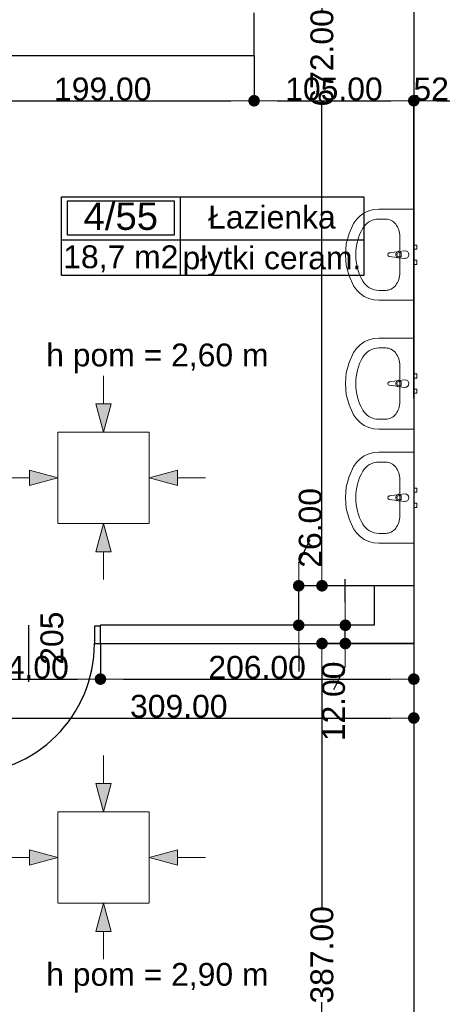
# Model space of a CAD drawing. Header units: millimetres. Extents: x -166872 to -65719, y 14266 to 44345.
# Tile 57 of 65: x -89029 to -86251, y 17895 to 24374. Entities that reach past the tile are written whole.
import ezdxf
from ezdxf.enums import TextEntityAlignment as Align

# ---------------------------------------------------------------- set-up
doc = ezdxf.new("R2010")
doc.units = ezdxf.units.MM
doc.header["$MEASUREMENT"] = 0
for name, color, linetype in [('Drzwi', 7, 'Continuous'), ('Linia', 7, 'Continuous'), ('Obiekt', 7, 'Continuous'), ('Strefa', 7, 'Continuous'), ('Słup', 7, 'Continuous'), ('Tekst', 7, 'Continuous'), ('Wymiary', 63, 'Continuous'), ('Ściana', 7, 'Continuous')]:
    doc.layers.add(name, color=color, linetype=linetype)
doc.styles.add('Arial', font='txt')
doc.styles.add('Times new roman', font='txt')
doc.dimstyles.new('GENERATED_STYLE__1', dxfattribs={"dimtxt": 150, "dimasz": 152, "dimexe": 0.18, "dimexo": 0, "dimgap": 0.09, "dimtad": 1, "dimtih": 1, "dimtoh": 1, "dimlfac": 0.1, "dimzin": 0, "dimdsep": 46, "dimtxsty": 'Arial', "dimblk": 'ARROWHEAD_11', "dimblk1": 'ARROWHEAD_11', "dimblk2": 'ARROWHEAD_11', "dimcen": 0.09, "dimclrd": 114, "dimclre": 114, "dimclrt": 114, "dimazin": 0, "dimtfac": 1, "dimtdec": 4, "dimtmove": 0, "dimatfit": 3, "dimfxl": 1, "dimtolj": 1, "dimtzin": 0, "dimarcsym": 0})
doc.dimstyles.new('GENERATED_STYLE__2', dxfattribs={"dimtxt": 150, "dimasz": 152, "dimexe": 0.18, "dimexo": 0, "dimgap": 0.09, "dimtad": 1, "dimlfac": 0.1, "dimzin": 0, "dimdsep": 46, "dimtxsty": 'Arial', "dimblk": 'ARROWHEAD_11', "dimblk1": 'ARROWHEAD_11', "dimblk2": 'ARROWHEAD_11', "dimcen": 0.09, "dimclrd": 114, "dimclre": 114, "dimclrt": 114, "dimazin": 0, "dimtfac": 1, "dimtdec": 4, "dimtmove": 0, "dimatfit": 3, "dimfxl": 1, "dimtolj": 1, "dimtzin": 0, "dimarcsym": 0})

# ---------------------------------------------------------------- blocks, each defined once
blk = doc.blocks.new('Łazienka_4_55_55', base_point=(-87974.6, 22926.3))
at = {"layer": 'Strefa'}
for p, q in [((-88753.7, 23209.1), (-86766.5, 23209.1)), ((-88753.7, 22690.6), (-88753.7, 23209.1)), ((-87974.6, 23209.1), (-87974.6, 22690.6)), ((-86766.5, 23209.1), (-86766.5, 22690.6)), ((-88714.7, 23183.2), (-88013.6, 23183.2)), ((-88714.7, 22956.9), (-88714.7, 23183.2)), ((-88013.6, 23183.2), (-88013.6, 22956.9)), ((-88013.6, 22956.9), (-88714.7, 22956.9)), ((-88753.7, 22926.3), (-86766.5, 22926.3)), ((-86766.5, 22690.6), (-88753.7, 22690.6))]:
    blk.add_line(p, q, dxfattribs=at)
at = {"layer": 'Strefa', "style": 'Arial'}
for tag, height, p in [('ROOM_NUMBER', 180, (-88364.2, 23081.2)), ('ROOM_NAME', 150, (-87370.6, 23075.1)), ('ROOM_CALC_AREA', 150, (-88364.2, 22814.2)), ('floor_f', 150, (-87370.6, 22807.2))]:
    blk.add_attdef(tag, text='', height=height, dxfattribs=at).set_placement(p, align=Align.MIDDLE_CENTER)
blk = doc.blocks.new('ARROWHEAD_11')
at = {"color": 0, "linetype": 'Continuous', "lineweight": 0}
blk.add_line((0, 0), (-1, 0), dxfattribs=at)
at = {"color": 0, "linetype": 'Continuous', "lineweight": 0, "const_width": 0.25, "flags": 128}
blk.add_lwpolyline([(-0.125, 0, 1), (0.125, 0, 1)], format="xyb", close=True, dxfattribs=at)
blk = doc.blocks.new('*D5604')
at = {"layer": 'Defpoints', "color": 0}
for p in [(-86438, 21884.3), (-86438, 16957.2), (-87658, 16399.3)]:
    blk.add_point(p, dxfattribs=at)
at = {"layer": 'Wymiary', "color": 114, "lineweight": -2}
for p, q in [((-86438, 21884.3), (-86438, 16957)), ((-87658, 16399.3), (-87658, 16957.4)), ((-87506, 16957.2), (-86590, 16957.2))]:
    blk.add_line(p, q, dxfattribs=at)
at = {"layer": 'Wymiary', "color": 114, "lineweight": -2, "xscale": 152, "yscale": 152, "zscale": 152, "rotation": 180}
blk.add_blockref('ARROWHEAD_11', (-87658, 16957.2), dxfattribs=at)
at = {"layer": 'Wymiary', "color": 114, "lineweight": -2, "xscale": 152, "yscale": 152, "zscale": 152}
blk.add_blockref('ARROWHEAD_11', (-86438, 16957.2), dxfattribs=at)
at = {"layer": 'Wymiary', "color": 114, "lineweight": 13, "insert": (-87048, 17033.9), "char_height": 150, "attachment_point": 5, "style": 'Arial'}
blk.add_mtext('\\A1;122.00', dxfattribs=at)
blk = doc.blocks.new('*D5605')
at = {"layer": 'Defpoints', "color": 0}
for p in [(-86438, 21884.3), (-85918, 21884.3), (-85918, 16957.2)]:
    blk.add_point(p, dxfattribs=at)
at = {"layer": 'Wymiary', "color": 114, "lineweight": -2}
for p, q in [((-86438, 21884.3), (-86438, 16957)), ((-85918, 21884.3), (-85918, 16957)), ((-86286, 16957.2), (-86070, 16957.2))]:
    blk.add_line(p, q, dxfattribs=at)
at = {"layer": 'Wymiary', "color": 114, "lineweight": -2, "xscale": 152, "yscale": 152, "zscale": 152, "rotation": 180}
blk.add_blockref('ARROWHEAD_11', (-86438, 16957.2), dxfattribs=at)
at = {"layer": 'Wymiary', "color": 114, "lineweight": -2, "xscale": 152, "yscale": 152, "zscale": 152}
blk.add_blockref('ARROWHEAD_11', (-85918, 16957.2), dxfattribs=at)
at = {"layer": 'Wymiary', "color": 114, "lineweight": 13, "insert": (-86178, 17033.9), "char_height": 150, "attachment_point": 5, "style": 'Arial'}
blk.add_mtext('\\A1;52.00', dxfattribs=at)
blk = doc.blocks.new('*D5915')
at = {"layer": 'Defpoints', "color": 0}
for p in [(-87041.5, 20269.3), (-86438, 20269.3), (-86438, 16399.3)]:
    blk.add_point(p, dxfattribs=at)
at = {"layer": 'Wymiary', "color": 114, "lineweight": -2}
for p, q in [((-86438, 20269.3), (-87041.7, 20269.3)), ((-87041.5, 20117.3), (-87041.5, 18531.6)), ((-87041.5, 16551.3), (-87041.5, 17909.4)), ((-86438, 16399.3), (-87041.7, 16399.3))]:
    blk.add_line(p, q, dxfattribs=at)
at = {"layer": 'Wymiary', "color": 114, "lineweight": -2, "xscale": 152, "yscale": 152, "zscale": 152}
for p, rotation in [((-87041.5, 20269.3), 90), ((-87041.5, 16399.3), 270)]:
    blk.add_blockref('ARROWHEAD_11', p, dxfattribs=dict(at, rotation=rotation))
at = {"layer": 'Wymiary', "color": 114, "lineweight": 13, "insert": (-87041.5, 18220.5), "char_height": 150, "attachment_point": 5, "rotation": 90, "style": 'Arial'}
blk.add_mtext('\\A1;387.00', dxfattribs=at)
blk = doc.blocks.new('*D5916')
at = {"layer": 'Defpoints', "color": 0}
for p in [(-86888.1, 20389.3), (-86698, 20389.3), (-86438, 20269.3)]:
    blk.add_point(p, dxfattribs=at)
at = {"layer": 'Wymiary', "color": 114, "lineweight": -2}
for p, q in [((-86888.1, 20541.3), (-86888.1, 20693.3)), ((-86698, 20389.3), (-86888.3, 20389.3)), ((-86888.1, 20269.3), (-86888.1, 20389.3)), ((-86438, 20269.3), (-86888.3, 20269.3)), ((-86888.1, 20117.3), (-86964.8, 19965.3))]:
    blk.add_line(p, q, dxfattribs=at)
at = {"layer": 'Wymiary', "color": 114, "lineweight": -2, "xscale": 152, "yscale": 152, "zscale": 152}
for p, rotation in [((-86888.1, 20389.3), 270), ((-86888.1, 20269.3), 90)]:
    blk.add_blockref('ARROWHEAD_11', p, dxfattribs=dict(at, rotation=rotation))
at = {"layer": 'Wymiary', "color": 114, "lineweight": 13, "insert": (-86964.8, 19888.6), "char_height": 150, "attachment_point": 5, "rotation": 90, "style": 'Arial'}
blk.add_mtext('\\A1;12.00', dxfattribs=at)
blk = doc.blocks.new('*D5917')
at = {"layer": 'Defpoints', "color": 0}
for p in [(-87194.8, 20649.3), (-86698, 20649.3), (-86698, 20389.3)]:
    blk.add_point(p, dxfattribs=at)
at = {"layer": 'Wymiary', "color": 114, "lineweight": -2}
for p, q in [((-87194.8, 20801.3), (-87118.2, 20953.3)), ((-86698, 20649.3), (-87195, 20649.3)), ((-87194.8, 20389.3), (-87194.8, 20649.3)), ((-86698, 20389.3), (-87195, 20389.3)), ((-87194.8, 20237.3), (-87194.8, 20085.3))]:
    blk.add_line(p, q, dxfattribs=at)
at = {"layer": 'Wymiary', "color": 114, "lineweight": -2, "xscale": 152, "yscale": 152, "zscale": 152}
for p, rotation in [((-87194.8, 20649.3), 270), ((-87194.8, 20389.3), 90)]:
    blk.add_blockref('ARROWHEAD_11', p, dxfattribs=dict(at, rotation=rotation))
at = {"layer": 'Wymiary', "color": 114, "lineweight": 13, "insert": (-87118.2, 21030), "char_height": 150, "attachment_point": 5, "rotation": 90, "style": 'Arial'}
blk.add_mtext('\\A1;26.00', dxfattribs=at)
blk = doc.blocks.new('*D5918')
at = {"layer": 'Defpoints', "color": 0}
for p in [(-87041.5, 27369.3), (-86438, 27369.3), (-86698, 20649.3)]:
    blk.add_point(p, dxfattribs=at)
at = {"layer": 'Wymiary', "color": 114, "lineweight": -2}
for p, q in [((-86438, 27369.3), (-87041.7, 27369.3)), ((-87041.5, 27217.3), (-87041.5, 24434.8)), ((-87041.5, 20801.3), (-87041.5, 23811.5)), ((-86698, 20649.3), (-87041.7, 20649.3))]:
    blk.add_line(p, q, dxfattribs=at)
at = {"layer": 'Wymiary', "color": 114, "lineweight": -2, "xscale": 152, "yscale": 152, "zscale": 152}
for p, rotation in [((-87041.5, 27369.3), 90), ((-87041.5, 20649.3), 270)]:
    blk.add_blockref('ARROWHEAD_11', p, dxfattribs=dict(at, rotation=rotation))
at = {"layer": 'Wymiary', "color": 114, "lineweight": 13, "insert": (-87041.5, 24123.1), "char_height": 150, "attachment_point": 5, "rotation": 90, "style": 'Arial'}
blk.add_mtext('\\A1;672.00', dxfattribs=at)
blk = doc.blocks.new('*D5942')
at = {"layer": 'Defpoints', "color": 0}
for p in [(-87488, 24139.3), (-87488, 23840.9), (-89478, 22204.3)]:
    blk.add_point(p, dxfattribs=at)
at = {"layer": 'Wymiary', "color": 114, "lineweight": -2}
for p, q in [((-87488, 24139.3), (-87488, 23840.7)), ((-89478, 22204.3), (-89478, 23841.1)), ((-89326, 23840.9), (-87640, 23840.9))]:
    blk.add_line(p, q, dxfattribs=at)
at = {"layer": 'Wymiary', "color": 114, "lineweight": -2, "xscale": 152, "yscale": 152, "zscale": 152, "rotation": 180}
blk.add_blockref('ARROWHEAD_11', (-89478, 23840.9), dxfattribs=at)
at = {"layer": 'Wymiary', "color": 114, "lineweight": -2, "xscale": 152, "yscale": 152, "zscale": 152}
blk.add_blockref('ARROWHEAD_11', (-87488, 23840.9), dxfattribs=at)
at = {"layer": 'Wymiary', "color": 114, "lineweight": 13, "insert": (-88483, 23917.6), "char_height": 150, "attachment_point": 5, "style": 'Arial'}
blk.add_mtext('\\A1;199.00', dxfattribs=at)
blk = doc.blocks.new('*D5943')
at = {"layer": 'Defpoints', "color": 0}
for p in [(-87488, 24139.3), (-86438, 23840.9), (-86438, 21884.3)]:
    blk.add_point(p, dxfattribs=at)
at = {"layer": 'Wymiary', "color": 114, "lineweight": -2}
for p, q in [((-87488, 24139.3), (-87488, 23840.7)), ((-87336, 23840.9), (-86590, 23840.9)), ((-86438, 21884.3), (-86438, 23841.1))]:
    blk.add_line(p, q, dxfattribs=at)
at = {"layer": 'Wymiary', "color": 114, "lineweight": -2, "xscale": 152, "yscale": 152, "zscale": 152, "rotation": 180}
blk.add_blockref('ARROWHEAD_11', (-87488, 23840.9), dxfattribs=at)
at = {"layer": 'Wymiary', "color": 114, "lineweight": -2, "xscale": 152, "yscale": 152, "zscale": 152}
blk.add_blockref('ARROWHEAD_11', (-86438, 23840.9), dxfattribs=at)
at = {"layer": 'Wymiary', "color": 114, "lineweight": 13, "insert": (-86963, 23917.6), "char_height": 150, "attachment_point": 5, "style": 'Arial'}
blk.add_mtext('\\A1;105.00', dxfattribs=at)
blk = doc.blocks.new('*D5944')
at = {"layer": 'Defpoints', "color": 0}
for p in [(-85918, 23840.9), (-86438, 21884.3), (-85918, 21884.3)]:
    blk.add_point(p, dxfattribs=at)
at = {"layer": 'Wymiary', "color": 114, "lineweight": -2}
for p, q in [((-86438, 21884.3), (-86438, 23841.1)), ((-86286, 23840.9), (-86070, 23840.9)), ((-85918, 21884.3), (-85918, 23841.1))]:
    blk.add_line(p, q, dxfattribs=at)
at = {"layer": 'Wymiary', "color": 114, "lineweight": -2, "xscale": 152, "yscale": 152, "zscale": 152, "rotation": 180}
blk.add_blockref('ARROWHEAD_11', (-86438, 23840.9), dxfattribs=at)
at = {"layer": 'Wymiary', "color": 114, "lineweight": -2, "xscale": 152, "yscale": 152, "zscale": 152}
blk.add_blockref('ARROWHEAD_11', (-85918, 23840.9), dxfattribs=at)
at = {"layer": 'Wymiary', "color": 114, "lineweight": 13, "insert": (-86178, 23917.6), "char_height": 150, "attachment_point": 5, "style": 'Arial'}
blk.add_mtext('\\A1;52.00', dxfattribs=at)
blk = doc.blocks.new('*D5958')
at = {"layer": 'Defpoints', "color": 0}
for p in [(-89438, 20269.3), (-88498, 20269.3), (-88498, 20035.1)]:
    blk.add_point(p, dxfattribs=at)
at = {"layer": 'Wymiary', "color": 114, "lineweight": -2}
for p, q in [((-89438, 20269.3), (-89438, 20035)), ((-88498, 20269.3), (-88498, 20035)), ((-89286, 20035.1), (-88650, 20035.1))]:
    blk.add_line(p, q, dxfattribs=at)
at = {"layer": 'Wymiary', "color": 114, "lineweight": -2, "xscale": 152, "yscale": 152, "zscale": 152, "rotation": 180}
blk.add_blockref('ARROWHEAD_11', (-89438, 20035.1), dxfattribs=at)
at = {"layer": 'Wymiary', "color": 114, "lineweight": -2, "xscale": 152, "yscale": 152, "zscale": 152}
blk.add_blockref('ARROWHEAD_11', (-88498, 20035.1), dxfattribs=at)
at = {"layer": 'Wymiary', "color": 114, "lineweight": 13, "insert": (-88968, 20111.8), "char_height": 150, "attachment_point": 5, "style": 'Arial'}
blk.add_mtext('\\A1;94.00', dxfattribs=at)
blk = doc.blocks.new('*D5959')
at = {"layer": 'Defpoints', "color": 0}
for p in [(-88498, 20269.3), (-86438, 20269.3), (-86438, 20035.1)]:
    blk.add_point(p, dxfattribs=at)
at = {"layer": 'Wymiary', "color": 114, "lineweight": -2}
for p, q in [((-88498, 20269.3), (-88498, 20035)), ((-86438, 20269.3), (-86438, 20035)), ((-88346, 20035.1), (-86590, 20035.1))]:
    blk.add_line(p, q, dxfattribs=at)
at = {"layer": 'Wymiary', "color": 114, "lineweight": -2, "xscale": 152, "yscale": 152, "zscale": 152, "rotation": 180}
blk.add_blockref('ARROWHEAD_11', (-88498, 20035.1), dxfattribs=at)
at = {"layer": 'Wymiary', "color": 114, "lineweight": -2, "xscale": 152, "yscale": 152, "zscale": 152}
blk.add_blockref('ARROWHEAD_11', (-86438, 20035.1), dxfattribs=at)
at = {"layer": 'Wymiary', "color": 114, "lineweight": 13, "insert": (-87468, 20111.8), "char_height": 150, "attachment_point": 5, "style": 'Arial'}
blk.add_mtext('\\A1;206.00', dxfattribs=at)
blk = doc.blocks.new('*D5962')
at = {"layer": 'Defpoints', "color": 0}
for p in [(-89528, 20269.3), (-86438, 20269.3), (-86438, 19778.9)]:
    blk.add_point(p, dxfattribs=at)
at = {"layer": 'Wymiary', "color": 114, "lineweight": -2}
for p, q in [((-89528, 20269.3), (-89528, 19778.7)), ((-86438, 20269.3), (-86438, 19778.7)), ((-89376, 19778.9), (-86590, 19778.9))]:
    blk.add_line(p, q, dxfattribs=at)
at = {"layer": 'Wymiary', "color": 114, "lineweight": -2, "xscale": 152, "yscale": 152, "zscale": 152, "rotation": 180}
blk.add_blockref('ARROWHEAD_11', (-89528, 19778.9), dxfattribs=at)
at = {"layer": 'Wymiary', "color": 114, "lineweight": -2, "xscale": 152, "yscale": 152, "zscale": 152}
blk.add_blockref('ARROWHEAD_11', (-86438, 19778.9), dxfattribs=at)
at = {"layer": 'Wymiary', "color": 114, "lineweight": 13, "insert": (-87983, 19855.6), "char_height": 150, "attachment_point": 5, "style": 'Arial'}
blk.add_mtext('\\A1;309.00', dxfattribs=at)
blk = doc.blocks.new('*D6253')
at = {"layer": 'Defpoints', "color": 0}
for p in [(-67558, 20909.2), (-67558, 15257.7), (-140258, 14639.3)]:
    blk.add_point(p, dxfattribs=at)
at = {"layer": 'Wymiary', "color": 114, "lineweight": -2}
for p, q in [((-67558, 20909.2), (-67558, 15257.6)), ((-140258, 14639.3), (-140258, 15257.9)), ((-140106, 15257.7), (-67710, 15257.7))]:
    blk.add_line(p, q, dxfattribs=at)
at = {"layer": 'Wymiary', "color": 114, "lineweight": -2, "xscale": 152, "yscale": 152, "zscale": 152, "rotation": 180}
blk.add_blockref('ARROWHEAD_11', (-140258, 15257.7), dxfattribs=at)
at = {"layer": 'Wymiary', "color": 114, "lineweight": -2, "xscale": 152, "yscale": 152, "zscale": 152}
blk.add_blockref('ARROWHEAD_11', (-67558, 15257.7), dxfattribs=at)
at = {"layer": 'Wymiary', "color": 114, "lineweight": 13, "insert": (-103908, 15334.4), "char_height": 150, "attachment_point": 5, "style": 'Arial'}
blk.add_mtext('\\A1;7270.01', dxfattribs=at)

msp = doc.modelspace()

# ---------------------------------------------------------------- hatches: boundary and pattern name
at = {"layer": 'Linia', "linetype": 'Continuous', "lineweight": 13}
for points in [[(-88477.639, 21659.931), (-88427.39, 21846.467), (-88527.39, 21846.6)], [(-88778.839, 21359.932), (-88965.442, 21409.932), (-88965.442, 21309.932)], [(-88178.039, 21359.932), (-87991.437, 21309.932), (-87991.437, 21409.932)], [(-88477.639, 21059.932), (-88527.39, 20873.263), (-88427.39, 20873.396)], [(-88477.639, 19161.444), (-88427.39, 19347.979), (-88527.39, 19348.113)], [(-88778.839, 18861.444), (-88965.442, 18911.444), (-88965.442, 18811.444)], [(-88178.039, 18861.444), (-87991.437, 18811.444), (-87991.437, 18911.444)], [(-88477.639, 18561.444), (-88527.39, 18374.775), (-88427.39, 18374.909)]]:
    msp.add_hatch(color=256, dxfattribs=at).paths.add_polyline_path(points)

# ---------------------------------------------------------------- linework, layer by layer
at = {"layer": 'Drzwi'}
for p, q in [((-88498.019, 20384.32), (-88538.019, 20384.32)), ((-88538.019, 20384.32), (-88538.019, 20269.32)), ((-88498.019, 20269.32), (-88498.019, 20384.32)), ((-88498.019, 20269.32), (-88498.019, 20384.32)), ((-88538.019, 20269.32), (-88498.019, 20269.32))]:
    msp.add_line(p, q, dxfattribs=at)
msp.add_arc((-89398.019, 20269.32), 860, 270, 0, dxfattribs=at)
at = {"layer": 'Linia', "lineweight": 13}
for p, q in [((-88477.145, 22030.306), (-88477.39, 21846.534)), ((-88477.639, 21659.931), (-88527.39, 21846.6)), ((-88527.39, 21846.6), (-88427.39, 21846.467)), ((-88477.639, 21659.931), (-88427.39, 21846.467)), ((-88178.039, 21659.532), (-88778.039, 21659.532)), ((-88778.039, 21659.532), (-88778.039, 21060.332)), ((-88178.039, 21060.332), (-88178.039, 21659.532)), ((-88778.839, 21359.932), (-88965.442, 21409.932)), ((-88965.442, 21309.932), (-88965.442, 21409.932)), ((-88178.039, 21359.932), (-87991.437, 21409.932)), ((-87991.437, 21409.932), (-87991.437, 21309.932)), ((-89149.214, 21359.932), (-88965.442, 21359.932)), ((-88778.839, 21359.932), (-88965.442, 21309.932)), ((-88178.039, 21359.932), (-87991.437, 21309.932)), ((-87807.664, 21359.932), (-87991.437, 21359.932)), ((-88778.039, 21059.532), (-88178.039, 21059.532)), ((-88477.639, 21059.932), (-88527.39, 20873.263)), ((-88477.639, 21059.932), (-88427.39, 20873.396)), ((-88427.39, 20873.396), (-88527.39, 20873.263)), ((-88477.145, 20689.557), (-88477.39, 20873.33)), ((-88477.145, 19531.818), (-88477.39, 19348.046)), ((-88477.639, 19161.444), (-88527.39, 19348.113)), ((-88527.39, 19348.113), (-88427.39, 19347.979)), ((-88477.639, 19161.444), (-88427.39, 19347.979)), ((-88178.039, 19161.044), (-88778.039, 19161.044)), ((-88778.039, 19161.044), (-88778.039, 18561.844)), ((-88178.039, 18561.844), (-88178.039, 19161.044)), ((-89149.214, 18861.444), (-88965.442, 18861.444)), ((-88778.839, 18861.444), (-88965.442, 18911.444)), ((-88965.442, 18811.444), (-88965.442, 18911.444)), ((-88778.839, 18861.444), (-88965.442, 18811.444)), ((-88178.039, 18861.444), (-87991.437, 18911.444)), ((-88178.039, 18861.444), (-87991.437, 18811.444)), ((-87991.437, 18911.444), (-87991.437, 18811.444)), ((-87807.664, 18861.444), (-87991.437, 18861.444)), ((-88778.039, 18561.044), (-88178.039, 18561.044)), ((-88477.639, 18561.444), (-88527.39, 18374.775)), ((-88477.639, 18561.444), (-88427.39, 18374.909)), ((-88427.39, 18374.909), (-88527.39, 18374.775)), ((-88477.145, 18191.069), (-88477.39, 18374.842))]:
    msp.add_line(p, q, dxfattribs=at)
at = {"layer": 'Obiekt', "lineweight": 5}
for p, q in [((-86814.879, 23060.134), (-86791.426, 23083.491)), ((-86791.426, 23083.491), (-86763.999, 23102.48)), ((-86763.999, 23102.48), (-86733.476, 23116.495)), ((-86733.476, 23116.495), (-86700.832, 23125.087)), ((-86700.832, 23125.087), (-86667.11, 23127.982)), ((-86667.11, 23127.982), (-86438.019, 23127.982)), ((-86438.019, 23127.982), (-86438.019, 22527.982)), ((-86863.551, 22967.964), (-86833.61, 23033.156)), ((-86833.61, 23033.156), (-86814.879, 23060.134)), ((-86621.291, 23062.765), (-86667.11, 23062.765)), ((-86881.85, 22898.943), (-86863.551, 22967.964)), ((-86530.337, 22946.808), (-86530.337, 22709.156)), ((-86888.005, 22827.982), (-86881.85, 22898.943)), ((-86438.019, 22891.482), (-86418.019, 22891.482)), ((-86438.019, 22864.482), (-86438.019, 22891.482)), ((-86418.019, 22891.482), (-86418.019, 22864.482)), ((-86881.85, 22757.02), (-86888.005, 22827.982)), ((-86599.737, 22839.082), (-86546.803, 22845.712)), ((-86546.803, 22810.252), (-86599.737, 22816.882)), ((-86537.29, 22848.982), (-86495.337, 22852.982)), ((-86520.247, 22841.582), (-86535.118, 22841.582)), ((-86535.118, 22814.382), (-86520.247, 22814.382)), ((-86520.247, 22814.382), (-86520.247, 22841.582)), ((-86418.019, 22864.482), (-86438.019, 22864.482)), ((-86863.551, 22688), (-86881.85, 22757.02)), ((-86495.337, 22802.982), (-86537.29, 22806.982)), ((-86438.019, 22791.482), (-86418.019, 22791.482)), ((-86438.019, 22764.482), (-86438.019, 22791.482)), ((-86418.019, 22764.482), (-86438.019, 22764.482)), ((-86418.019, 22791.482), (-86418.019, 22764.482)), ((-86833.61, 22622.808), (-86863.551, 22688)), ((-86814.879, 22595.83), (-86833.61, 22622.808)), ((-86791.426, 22572.473), (-86814.879, 22595.83)), ((-86763.999, 22553.483), (-86791.426, 22572.473)), ((-86733.476, 22539.469), (-86763.999, 22553.483)), ((-86621.291, 22593.199), (-86667.11, 22593.199)), ((-86700.832, 22530.877), (-86733.476, 22539.469)), ((-86667.11, 22527.982), (-86700.832, 22530.877)), ((-86438.019, 22527.982), (-86667.11, 22527.982)), ((-86814.879, 22211.603), (-86791.426, 22234.96)), ((-86791.426, 22234.96), (-86763.999, 22253.949)), ((-86763.999, 22253.949), (-86733.476, 22267.964)), ((-86733.476, 22267.964), (-86700.832, 22276.556)), ((-86700.832, 22276.556), (-86667.11, 22279.451)), ((-86667.11, 22279.451), (-86438.019, 22279.451)), ((-86438.019, 22279.451), (-86438.019, 21679.451)), ((-86863.551, 22119.433), (-86833.61, 22184.625)), ((-86833.61, 22184.625), (-86814.879, 22211.603)), ((-86621.291, 22214.233), (-86667.11, 22214.233)), ((-86881.85, 22050.412), (-86863.551, 22119.433)), ((-86530.337, 22098.277), (-86530.337, 21860.625)), ((-86888.005, 21979.451), (-86881.85, 22050.412)), ((-86438.019, 22042.951), (-86418.019, 22042.951)), ((-86438.019, 22015.951), (-86438.019, 22042.951)), ((-86418.019, 22042.951), (-86418.019, 22015.951)), ((-86881.85, 21908.489), (-86888.005, 21979.451)), ((-86599.737, 21990.551), (-86546.803, 21997.181)), ((-86546.803, 21961.721), (-86599.737, 21968.351)), ((-86537.29, 22000.451), (-86495.337, 22004.451)), ((-86520.247, 21993.051), (-86535.118, 21993.051)), ((-86535.118, 21965.851), (-86520.247, 21965.851)), ((-86520.247, 21965.851), (-86520.247, 21993.051)), ((-86418.019, 22015.951), (-86438.019, 22015.951)), ((-86863.551, 21839.469), (-86881.85, 21908.489)), ((-86495.337, 21954.451), (-86537.29, 21958.451)), ((-86438.019, 21942.951), (-86418.019, 21942.951)), ((-86438.019, 21915.951), (-86438.019, 21942.951)), ((-86418.019, 21915.951), (-86438.019, 21915.951)), ((-86418.019, 21942.951), (-86418.019, 21915.951)), ((-86833.61, 21774.277), (-86863.551, 21839.469)), ((-86814.879, 21747.299), (-86833.61, 21774.277)), ((-86791.426, 21723.942), (-86814.879, 21747.299)), ((-86763.999, 21704.952), (-86791.426, 21723.942)), ((-86621.291, 21744.668), (-86667.11, 21744.668)), ((-86733.476, 21690.938), (-86763.999, 21704.952)), ((-86700.832, 21682.346), (-86733.476, 21690.938)), ((-86667.11, 21679.451), (-86700.832, 21682.346)), ((-86438.019, 21679.451), (-86667.11, 21679.451)), ((-86763.999, 21503.403), (-86733.476, 21517.418)), ((-86733.476, 21517.418), (-86700.832, 21526.01)), ((-86700.832, 21526.01), (-86667.11, 21528.905)), ((-86667.11, 21528.905), (-86438.019, 21528.905)), ((-86438.019, 21528.905), (-86438.019, 20928.905)), ((-86833.61, 21434.079), (-86814.879, 21461.057)), ((-86814.879, 21461.057), (-86791.426, 21484.414)), ((-86791.426, 21484.414), (-86763.999, 21503.403)), ((-86621.291, 21463.688), (-86667.11, 21463.688)), ((-86863.551, 21368.887), (-86833.61, 21434.079)), ((-86881.85, 21299.866), (-86863.551, 21368.887)), ((-86530.337, 21347.731), (-86530.337, 21110.079)), ((-86888.005, 21228.905), (-86881.85, 21299.866)), ((-86537.29, 21249.905), (-86495.337, 21253.905)), ((-86438.019, 21292.405), (-86418.019, 21292.405)), ((-86438.019, 21265.405), (-86438.019, 21292.405)), ((-86418.019, 21265.405), (-86438.019, 21265.405)), ((-86418.019, 21292.405), (-86418.019, 21265.405)), ((-86881.85, 21157.943), (-86888.005, 21228.905)), ((-86599.737, 21240.005), (-86546.803, 21246.635)), ((-86546.803, 21211.175), (-86599.737, 21217.805)), ((-86495.337, 21203.905), (-86537.29, 21207.905)), ((-86520.247, 21242.505), (-86535.118, 21242.505)), ((-86535.118, 21215.305), (-86520.247, 21215.305)), ((-86520.247, 21215.305), (-86520.247, 21242.505)), ((-86438.019, 21192.405), (-86418.019, 21192.405)), ((-86438.019, 21165.405), (-86438.019, 21192.405)), ((-86418.019, 21192.405), (-86418.019, 21165.405)), ((-86863.551, 21088.923), (-86881.85, 21157.943)), ((-86418.019, 21165.405), (-86438.019, 21165.405)), ((-86833.61, 21023.731), (-86863.551, 21088.923)), ((-86814.879, 20996.753), (-86833.61, 21023.731)), ((-86791.426, 20973.396), (-86814.879, 20996.753)), ((-86621.291, 20994.122), (-86667.11, 20994.122)), ((-86763.999, 20954.406), (-86791.426, 20973.396)), ((-86733.476, 20940.392), (-86763.999, 20954.406)), ((-86700.832, 20931.8), (-86733.476, 20940.392)), ((-86667.11, 20928.905), (-86700.832, 20931.8)), ((-86438.019, 20928.905), (-86667.11, 20928.905))]:
    msp.add_line(p, q, dxfattribs=at)
at = {"layer": 'Obiekt'}
msp.add_line((-88968.019, 20017.942), (-88968.019, 20389.32), dxfattribs=at)
at = {"layer": 'Obiekt', "lineweight": 5}
for centre, radius, start, end in [((-86598.347, 22827.982), 11.187, 97.1389248, 262.8610752), ((-86535.39, 22827.982), 21.086, 122.7710254, 237.2289746), ((-86535.118, 22827.982), 13.6, 90, 270), ((-86535.39, 22827.982), 21.086, 95.1696072, 122.7710254), ((-86535.39, 22827.982), 21.086, 237.2289746, 264.8303928), ((-86495.337, 22827.982), 25, 270, 90), ((-86598.347, 21979.451), 11.187, 97.1389248, 262.8610752), ((-86535.39, 21979.451), 21.086, 122.7710254, 237.2289746), ((-86535.118, 21979.451), 13.6, 90, 270), ((-86535.39, 21979.451), 21.086, 95.1696072, 122.7710254), ((-86495.337, 21979.451), 25, 270, 90), ((-86535.39, 21979.451), 21.086, 237.2289746, 264.8303928), ((-86495.337, 21228.905), 25, 270, 90), ((-86598.347, 21228.905), 11.187, 97.1389248, 262.8610752), ((-86535.39, 21228.905), 21.086, 122.7710254, 237.2289746), ((-86535.118, 21228.905), 13.6, 90, 270), ((-86535.39, 21228.905), 21.086, 95.1696072, 122.7710254), ((-86535.39, 21228.905), 21.086, 237.2289746, 264.8303928)]:
    msp.add_arc(centre, radius, start, end, dxfattribs=at)
for centre, major_axis, ratio, start_param, end_param in [((-86438.019, 22827.982), (381.818, 0), 0.95652174, 2.64461781, 3.63856749), ((-86667.11, 22946.834), (121.2, 0), 0.95652174, 1.57079633, 2.64461782), ((-86621.291, 22946.678), (0, 116.066), 0.78364566, 4.71238898, 6.28318531), ((-86621.291, 22709.286), (0, 116.066), 0.78364566, 3.14159265, 4.71238898), ((-86667.11, 22709.13), (121.2, 0), 0.95652174, 3.63856748, 4.71238898), ((-86667.11, 22098.303), (121.2, 0), 0.95652174, 1.57079633, 2.64461782), ((-86621.291, 22098.146), (0, 116.066), 0.78364566, 4.71238898, 6.28318531), ((-86438.019, 21979.451), (381.818, 0), 0.95652174, 2.64461781, 3.63856749), ((-86621.291, 21860.755), (0, 116.066), 0.78364566, 3.14159265, 4.71238898), ((-86667.11, 21860.599), (121.2, 0), 0.95652174, 3.63856748, 4.71238898), ((-86667.11, 21347.757), (121.2, 0), 0.95652174, 1.57079633, 2.64461782), ((-86621.291, 21347.601), (0, 116.066), 0.78364566, 4.71238898, 6.28318531), ((-86438.019, 21228.905), (381.818, 0), 0.95652174, 2.64461781, 3.63856749), ((-86621.291, 21110.209), (0, 116.066), 0.78364566, 3.14159265, 4.71238898), ((-86667.11, 21110.053), (121.2, 0), 0.95652174, 3.63856748, 4.71238898)]:
    msp.add_ellipse(centre, major_axis=major_axis, ratio=ratio, start_param=start_param, end_param=end_param, dxfattribs=at)
for p in [(-86599.737, 22839.082), (-86546.803, 22810.252), (-86537.29, 22848.982), (-86495.337, 22802.982), (-86599.737, 21990.551), (-86537.29, 22000.451), (-86546.803, 21961.721), (-86495.337, 21954.451), (-86599.737, 21240.005), (-86546.803, 21211.175), (-86537.29, 21249.905), (-86495.337, 21203.905)]:
    msp.add_point(p, dxfattribs=at)
at = {"layer": 'Słup'}
for p, q in [((-86698.019, 20649.32), (-86698.019, 20389.32)), ((-86438.019, 20649.32), (-86698.019, 20649.32))]:
    msp.add_line(p, q, dxfattribs=at)
at = {"layer": 'Ściana'}
for p, q in [((-88498.019, 20384.32), (-88498.019, 20389.32)), ((-88498.019, 20269.32), (-88498.019, 20384.32))]:
    msp.add_line(p, q, dxfattribs=at)
at = {"layer": 'Ściana', "flags": 128}
for points in [[(-86438.019, 27369.32), (-86438.019, 20649.32)], [(-87488.019, 24139.32), (-87488.019, 24419.32)], [(-89477.975, 24139.32), (-87488.019, 24139.32)], [(-86698.019, 20389.32), (-88498.019, 20389.32)], [(-88498.019, 20269.32), (-86438.019, 20269.32)], [(-86438.019, 20269.32), (-86438.019, 16399.32)]]:
    msp.add_lwpolyline(points, dxfattribs=at)

# ---------------------------------------------------------------- block references
at = {"layer": 'Strefa'}
ref = msp.add_blockref('Łazienka_4_55_55', (-87974.646, 22926.271), dxfattribs=at)
ref.add_attrib('ROOM_NAME', 'Łazienka', dxfattribs={"color": 7, "height": 150, "style": 'Arial'}).set_placement((-87370.562, 23075.089), align=Align.MIDDLE_CENTER)
ref.add_attrib('ROOM_NUMBER', '4/55', dxfattribs={"color": 7, "height": 180, "style": 'Arial'}).set_placement((-88364.166, 23081.219), align=Align.MIDDLE_CENTER)
ref.add_attrib('ROOM_CALC_AREA', '18,7 m2', dxfattribs={"color": 7, "height": 150, "style": 'Arial'}).set_placement((-88364.166, 22814.217), align=Align.MIDDLE_CENTER)
ref.add_attrib('floor_f', 'płytki ceram.', dxfattribs={"color": 7, "height": 150, "style": 'Arial'}).set_placement((-87370.562, 22807.172), align=Align.MIDDLE_CENTER)

# ---------------------------------------------------------------- texts
at = {"layer": 'Obiekt', "insert": (-88740.55, 20129.494), "char_height": 150, "attachment_point": 7, "rotation": 90, "style": 'Arial'}
msp.add_mtext('\\A1;{\\fArial|b0|i0|c238|p38;205}', dxfattribs=at)
at = {"layer": 'Tekst', "char_height": 150, "attachment_point": 2, "style": 'Times new roman'}
for s, insert in [('\\A1;{\\fArial|b0|i0|c0|p38;h pom = 2,60 m}', (-88123.865, 22243.173)), ('\\A1;{\\fArial|b0|i0|c0|p38;h pom = 2,90 m}', (-88123.869, 18167.192))]:
    msp.add_mtext(s, dxfattribs=dict(at, insert=insert))

# ---------------------------------------------------------------- dimensions: what is measured, and where the dimension line sits
at = {"layer": 'Wymiary', "lineweight": 13}
for base, p1, p2, picture, middle in [((-87041.494, 27369.32), (-86698.019, 20649.32), (-86438.019, 27369.32), '*D5918', (-87041.494, 24123.149)), ((-87194.846, 20649.32), (-86698.019, 20389.32), (-86698.019, 20649.32), '*D5917', (-87118.17, 21029.996)), ((-86888.142, 20389.32), (-86438.019, 20269.32), (-86698.019, 20389.32), '*D5916', (-86964.818, 19888.644)), ((-87041.494, 20269.32), (-86438.019, 16399.32), (-86438.019, 20269.32), '*D5915', (-87041.494, 18220.491))]:
    dim = msp.add_linear_dim(base=base, p1=p1, p2=p2, angle=90, dimstyle='GENERATED_STYLE__2', dxfattribs=at)
    dim.commit()
    dim.dimension.update_dxf_attribs({"geometry": picture, "text_midpoint": middle, "dimtype": 128, "text_rotation": 90})
for base, p1, p2, picture, middle in [((-87488.019, 23840.921), (-89478.019, 22204.32), (-87488.019, 24139.32), '*D5942', (-88483.019, 23840.921)), ((-86438.019, 23840.921), (-87488.019, 24139.32), (-86438.019, 21884.32), '*D5943', (-86963.019, 23840.921)), ((-85918.019, 23840.921), (-86438.019, 21884.32), (-85918.019, 21884.32), '*D5944', (-86178.019, 23840.921)), ((-86438.019, 16957.188), (-87658.019, 16399.32), (-86438.019, 21884.32), '*D5604', (-87048.019, 16957.188)), ((-85918.019, 16957.188), (-86438.019, 21884.32), (-85918.019, 21884.32), '*D5605', (-86178.019, 16957.188)), ((-67557.968, 15257.749), (-140258.019, 14639.32), (-67557.968, 20909.241), '*D6253', (-103907.994, 15257.749)), ((-86438.019, 19778.904), (-89528.019, 20269.32), (-86438.019, 20269.32), '*D5962', (-87983.019, 19778.904)), ((-88498.019, 20035.137), (-89438.019, 20269.32), (-88498.019, 20269.32), '*D5958', (-88968.019, 20035.137)), ((-86438.019, 20035.137), (-88498.019, 20269.32), (-86438.019, 20269.32), '*D5959', (-87468.019, 20035.137))]:
    dim = msp.add_linear_dim(base=base, p1=p1, p2=p2, dimstyle='GENERATED_STYLE__1', dxfattribs=at)
    dim.commit()
    dim.dimension.update_dxf_attribs({"geometry": picture, "text_midpoint": middle, "dimtype": 128})

doc.saveas('drawing.dxf')
